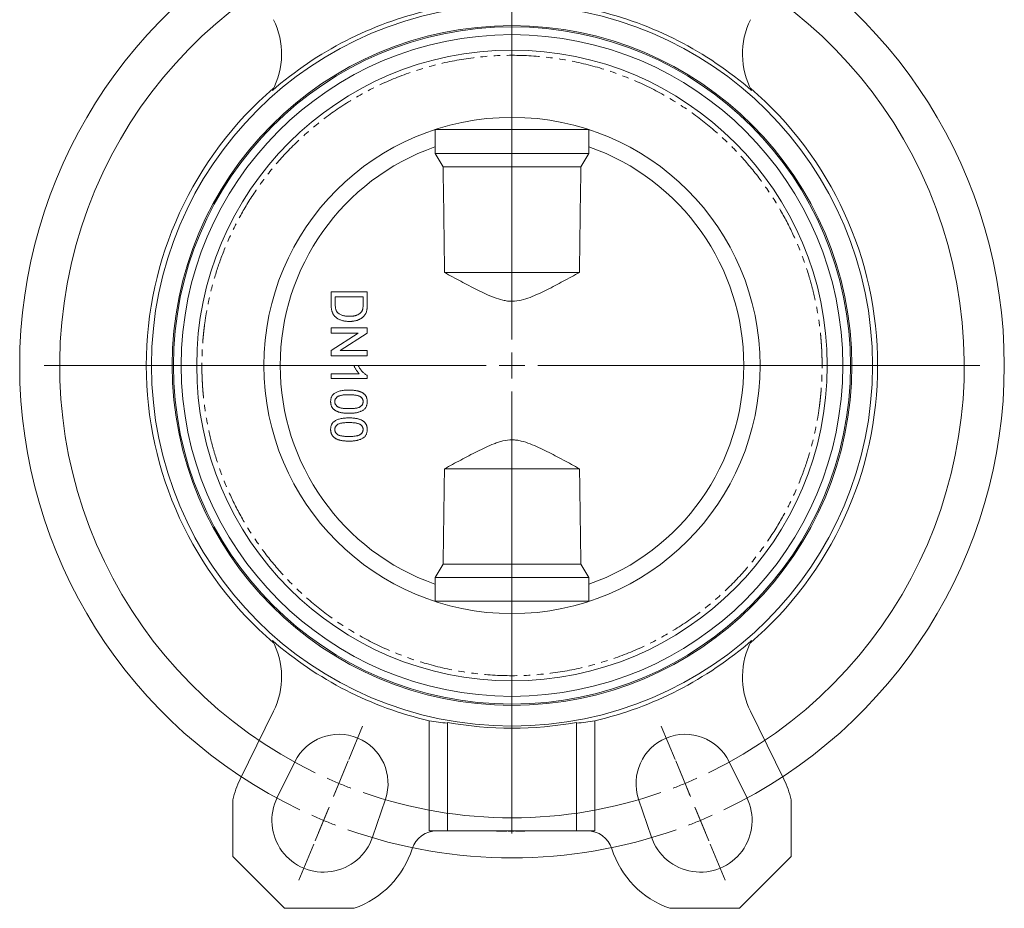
# Model space of a CAD drawing. Header units: millimetres. Extents: x 7 to 423, y -121 to 502.
# Tile 5 of 10: x 7 to 198, y 132 to 304. Entities that reach past the tile are written whole.
import ezdxf

# ---------------------------------------------------------------- set-up
doc = ezdxf.new("R2010")
doc.units = ezdxf.units.MM
doc.linetypes.add('PHANTOM', pattern=[12.7, 6.35, -1.27, 1.27, -1.27, 1.27, -1.27])

# ---------------------------------------------------------------- blocks, each defined once
blk = doc.blocks.new('SW_CENTERMARKSYMBOL_3')
at = {"color": 0, "linetype": 'Continuous', "lineweight": 0}
for p, q in [((-1.91, 4.62), (-4.78, 11.55)), ((74.81, 4.62), (77.68, 11.55)), ((0, 0), (-0.96, 2.31)), ((36.45, -83), (36.45, 2.5)), ((72.9, 0), (73.86, 2.31)), ((0, 0), (0.96, -2.31)), ((72.9, 0), (71.94, -2.31)), ((1.91, -4.62), (4.78, -11.55)), ((70.99, -4.62), (68.12, -11.55)), ((36.45, -88), (36.45, -85.5)), ((31.45, -88), (-54.05, -88)), ((36.45, -88), (33.95, -88)), ((36.45, -88), (36.45, -90.5)), ((36.45, -88), (38.95, -88)), ((41.45, -88), (126.95, -88)), ((36.45, -93), (36.45, -178.5)), ((4.88, -164.22), (7.56, -157.75)), ((68.02, -164.22), (65.34, -157.75)), ((1.91, -171.38), (4.78, -164.45)), ((70.99, -171.38), (68.12, -164.45)), ((2.97, -168.84), (3.92, -166.53)), ((69.94, -168.84), (68.98, -166.53)), ((2.97, -168.84), (2.01, -171.15)), ((69.94, -168.84), (70.89, -171.15)), ((1.05, -173.46), (-1.63, -179.93)), ((0, -176), (0.96, -173.69)), ((71.85, -173.46), (74.53, -179.93)), ((72.9, -176), (71.94, -173.69)), ((0, -176), (-0.96, -178.31)), ((72.9, -176), (73.86, -178.31)), ((-1.91, -180.62), (-4.78, -187.55)), ((74.81, -180.62), (77.68, -187.55))]:
    blk.add_line(p, q, dxfattribs=at)
for radius, start, end in [(95.25, 70.5077, 109.4923), (95.25, 110.9962, 112.5), (95.25, 67.5, 69.0038), (87.5, 295.774, 244.226), (95.25, 112.5, 114.0038), (95.25, 65.9962, 67.5), (95.25, 115.5077, 244.4923), (95.25, 295.5077, 64.4923), (87.5, 245.863, 247.5), (87.5, 247.5, 249.137), (87.5, 290.863, 292.5), (87.5, 292.5, 294.137), (87.5, 250.774, 289.226), (95.25, 245.9962, 247.5), (95.25, 292.5, 294.0038), (95.25, 247.5, 249.0038), (95.25, 290.9962, 292.5), (95.25, 250.5077, 289.4923)]:
    blk.add_arc((36.45, -88), radius, start, end, dxfattribs=at)

msp = doc.modelspace()

# ---------------------------------------------------------------- linework, layer by layer
at = {"color": 7, "linetype": 'Continuous', "lineweight": 15}
for p, q in [((117.42, 282.71), (87.55, 282.71)), ((87.59, 279.39), (87.59, 282.72)), ((117.38, 282.72), (117.38, 279.39)), ((87.59, 279.39), (87.6, 278.09)), ((117.37, 278.09), (117.38, 279.39)), ((67.48, 248.85), (67.48, 251.36)), ((67.48, 251.36), (74.48, 251.36)), ((68.29, 250.37), (73.68, 250.37)), ((68.29, 250.37), (68.29, 248.93)), ((73.68, 248.95), (73.68, 250.37)), ((74.48, 251.36), (74.48, 248.97)), ((67.48, 243.37), (67.48, 244.36)), ((67.48, 244.36), (74.48, 244.36)), ((74.48, 244.36), (74.48, 243.32)), ((67.48, 240.02), (72.71, 243.37)), ((72.71, 243.37), (67.48, 243.37)), ((74.48, 243.32), (69.26, 239.96)), ((67.48, 238.97), (67.48, 240.02)), ((74.48, 238.97), (67.48, 238.97)), ((69.26, 239.96), (74.48, 239.96)), ((74.48, 239.96), (74.48, 238.97)), ((71.91, 237.09), (72.73, 237.09)), ((67.48, 235.47), (67.48, 234.58)), ((67.48, 235.47), (72.94, 235.47)), ((74.48, 234.58), (67.48, 234.58)), ((74.48, 234.58), (74.48, 235.15)), ((87.59, 194.79), (87.6, 196.09)), ((87.59, 191.46), (87.59, 194.79)), ((117.37, 196.09), (117.38, 194.79)), ((117.38, 194.79), (117.38, 191.46)), ((87.55, 191.47), (117.42, 191.47)), ((56.36, 170.2), (49.88, 157.04)), ((155.08, 157.04), (148.61, 170.2)), ((86.48, 147.09), (86.48, 168.37)), ((89.98, 147.09), (89.98, 168.04)), ((114.98, 147.09), (114.98, 168.04)), ((118.48, 147.09), (118.48, 168.37)), ((57.06, 153.51), (60.47, 160.44)), ((144.49, 160.44), (147.91, 153.51)), ((48.48, 153.09), (48.48, 142.09)), ((77.99, 153.19), (75.5, 145.87)), ((129.47, 145.87), (126.98, 153.19)), ((156.48, 142.09), (156.48, 153.09)), ((86.48, 147.09), (89.98, 147.09)), ((89.98, 147.09), (114.98, 147.09)), ((99.47, 146.99), (99.47, 147.09)), ((99.47, 146.99), (101.02, 146.99)), ((101.02, 146.99), (101.02, 147.09)), ((101.02, 146.99), (101.07, 146.99)), ((101.07, 146.99), (101.07, 147.09)), ((101.07, 146.99), (101.15, 146.99)), ((101.15, 146.99), (101.15, 147.09)), ((101.15, 146.99), (101.49, 146.99)), ((101.49, 146.99), (101.49, 147.09)), ((101.49, 146.99), (101.5, 146.99)), ((101.5, 146.99), (101.5, 147.09)), ((101.75, 146.99), (101.75, 147.09)), ((101.75, 146.99), (102.9, 146.99)), ((102.9, 146.99), (102.9, 147.09)), ((102.9, 146.99), (102.91, 146.99)), ((102.91, 146.99), (102.91, 147.09)), ((103.19, 146.99), (103.19, 147.09)), ((103.19, 146.99), (103.46, 146.99)), ((103.46, 146.99), (103.46, 147.09)), ((103.47, 146.99), (103.47, 147.09)), ((103.47, 146.99), (103.73, 146.99)), ((103.73, 146.99), (103.73, 147.09)), ((103.73, 146.99), (104.95, 146.99)), ((104.95, 146.99), (104.95, 147.09)), ((104.95, 146.99), (104.97, 146.99)), ((104.97, 146.99), (104.97, 147.09)), ((105.14, 146.99), (105.14, 147.09)), ((114.98, 147.09), (118.48, 147.09)), ((48.48, 142.09), (58.48, 132.09)), ((146.48, 132.09), (156.48, 142.09)), ((58.48, 132.09), (71.95, 132.09)), ((133.02, 132.09), (146.48, 132.09))]:
    msp.add_line(p, q, dxfattribs=at)
at = {"color": 7, "linetype": 'Continuous', "lineweight": 15, "flags": 128}
for points in [[(117.37, 278.09), (116.94, 278.09), (116.21, 278.09), (115.2, 278.09), (113.92, 278.09), (112.41, 278.09), (110.68, 278.09), (108.79, 278.09), (106.76, 278.09), (104.64, 278.09), (102.48, 278.09), (100.32, 278.09), (98.21, 278.09), (96.18, 278.09), (94.28, 278.09), (92.56, 278.09), (91.04, 278.09), (89.77, 278.09), (88.75, 278.09), (88.03, 278.09), (87.6, 278.09)], [(115.81, 275.49), (115.31, 275.49), (114.5, 275.49), (113.39, 275.49), (112.01, 275.49), (110.4, 275.49), (108.6, 275.49), (106.65, 275.49), (104.59, 275.49), (102.48, 275.49), (100.38, 275.49), (98.32, 275.49), (96.37, 275.49), (94.56, 275.49), (92.95, 275.49), (91.58, 275.49), (90.47, 275.49), (89.66, 275.49), (89.16, 275.49)], [(115.54, 255.09), (114.85, 255.09), (113.87, 255.09), (112.62, 255.09), (111.13, 255.09), (109.43, 255.09), (107.57, 255.09), (105.58, 255.09), (103.52, 255.09), (101.44, 255.09), (99.38, 255.09), (97.4, 255.09), (95.54, 255.09), (93.84, 255.09), (92.35, 255.09), (91.1, 255.09), (90.12, 255.09), (89.43, 255.09)], [(89.41, 217.09), (90.09, 217.09), (91.06, 217.09), (92.31, 217.09), (93.8, 217.09), (95.51, 217.09), (97.38, 217.09), (99.37, 217.09), (101.44, 217.09), (103.53, 217.09), (105.6, 217.09), (107.59, 217.09), (109.46, 217.09), (111.16, 217.09), (112.66, 217.09), (113.91, 217.09), (114.88, 217.09), (115.56, 217.09)], [(89.16, 198.69), (89.66, 198.69), (90.47, 198.69), (91.58, 198.69), (92.95, 198.69), (94.56, 198.69), (96.37, 198.69), (98.32, 198.69), (100.38, 198.69), (102.48, 198.69), (104.59, 198.69), (106.65, 198.69), (108.6, 198.69), (110.4, 198.69), (112.01, 198.69), (113.39, 198.69), (114.5, 198.69), (115.31, 198.69), (115.81, 198.69)], [(87.6, 196.09), (88.03, 196.09), (88.75, 196.09), (89.77, 196.09), (91.04, 196.09), (92.56, 196.09), (94.28, 196.09), (96.18, 196.09), (98.21, 196.09), (100.32, 196.09), (102.48, 196.09), (104.64, 196.09), (106.76, 196.09), (108.79, 196.09), (110.68, 196.09), (112.41, 196.09), (113.92, 196.09), (115.2, 196.09), (116.21, 196.09), (116.94, 196.09), (117.37, 196.09)]]:
    msp.add_lwpolyline(points, dxfattribs=at)
at = {"color": 7, "linetype": 'Continuous', "lineweight": 15}
for radius in [69.75, 65.75, 65.5, 48]:
    msp.add_circle((102.48, 237.09), radius, dxfattribs=at)
for centre, radius, start, end in [((102.48, 237.09), 70.56, 103.107, 131.0785), ((102.48, 237.09), 70.56, 48.9215, 76.893), ((42.9, 297.36), 15, 331.8238, 26.1991), ((162.07, 297.36), 15, 153.8009, 208.1762), ((102.48, 237.09), 64, 360, 180), ((102.48, 237.09), 61, 0, 180), ((102.48, 237.09), 70.75, 130.6874, 229.3126), ((102.48, 237.09), 70.75, 310.6874, 49.3126), ((102.48, 237.09), 44.85, 109.4002, 250.5998), ((102.48, 237.09), 44.85, 289.4002, 70.5998), ((102.48, 237.09), 64, 180, 360), ((102.48, 237.09), 61, 180, 0), ((102.48, 237.09), 70.56, 228.9215, 256.893), ((42.9, 176.82), 15, 333.8009, 28.1762), ((102.48, 237.09), 70.56, 283.107, 311.0785), ((162.07, 176.82), 15, 151.8238, 206.1991), ((102.48, 237.09), 70.17, 259.7383, 280.2617), ((69, 156.25), 9.5, 341.1991, 153.8009), ((135.97, 156.25), 9.5, 26.1991, 198.8009), ((66.03, 149.09), 18, 153.8009, 167.1529), ((138.93, 149.09), 18, 12.8471, 26.1991), ((66.03, 149.09), 10, 153.8009, 341.1991), ((138.93, 149.09), 10, 198.8009, 26.1991), ((87.94, 142.09), 5, 90, 162.2798), ((117.03, 142.09), 5, 17.7202, 90), ((66.03, 149.09), 18, 289.1835, 342.2798), ((138.93, 149.09), 18, 197.7202, 250.8165)]:
    msp.add_arc(centre, radius, start, end, dxfattribs=at)
for centre, start_param, end_param in [((97.79, 237.09), 4.549695, 4.600324), ((107.18, 237.09), 4.824454, 4.875083)]:
    msp.add_ellipse(centre, major_axis=(69.8, 0), ratio=0.997735, start_param=start_param, end_param=end_param, dxfattribs=at)
at = {"color": 8, "linetype": 'PHANTOM', "lineweight": 0}
for points, knots in [([(162.48, 237.09), (162.48, 237.36), (162.48, 237.89), (162.46, 238.69), (162.44, 239.49), (162.4, 240.28), (162.35, 241.08), (162.29, 241.88), (162.23, 242.67), (162.15, 243.47), (162.06, 244.26), (161.9, 245.51), (161.64, 247.22), (161.22, 249.42), (160.71, 251.65), (159.87, 254.74), (158.54, 258.69), (156.44, 263.51), (153.78, 268.38), (150.5, 273.23), (146.56, 277.96), (141.95, 282.44), (136.65, 286.57), (130.72, 290.19), (124.22, 293.17), (117.25, 295.4), (109.95, 296.78), (102.48, 297.25), (95.01, 296.78), (87.71, 295.4), (80.75, 293.17), (74.24, 290.19), (68.31, 286.57), (63.02, 282.44), (58.4, 277.96), (54.46, 273.23), (51.18, 268.38), (48.52, 263.51), (46.43, 258.69), (45.1, 254.74), (44.26, 251.65), (43.75, 249.42), (43.33, 247.22), (43.04, 245.34), (42.85, 243.73), (42.71, 242.41), (42.61, 241.08), (42.54, 239.75), (42.49, 238.42), (42.49, 237.53), (42.48, 237.09)], [0, 0, 0, 0, 0.004244, 0.008485, 0.012724, 0.016961, 0.021197, 0.025434, 0.029671, 0.03391, 0.038152, 0.042396, 0.054022, 0.06565, 0.078008, 0.090369, 0.11661, 0.144426, 0.173846, 0.204877, 0.237495, 0.271641, 0.307215, 0.344074, 0.38203, 0.420851, 0.460272, 0.5, 0.539728, 0.579149, 0.617971, 0.655926, 0.692785, 0.72836, 0.762506, 0.795124, 0.826155, 0.855575, 0.88339, 0.909631, 0.92199, 0.934351, 0.945976, 0.957604, 0.964676, 0.97174, 0.978802, 0.985863, 0.992928, 1, 1, 1, 1]), ([(38.48, 237.09), (38.48, 237.09), (38.52, 237.09), (38.67, 237.09), (38.78, 237.09), (39.08, 237.09), (39.26, 237.09), (39.62, 237.09), (39.81, 237.09), (40.16, 237.09), (40.34, 237.09), (40.71, 237.09), (40.89, 237.09), (41.18, 237.09), (41.3, 237.09), (41.45, 237.09), (41.48, 237.09), (41.48, 237.09)], [0, 0, 0, 0, 0.125, 0.125, 0.25, 0.25, 0.375, 0.375, 0.5, 0.5, 0.625, 0.625, 0.75, 0.75, 0.875, 0.875, 1, 1, 1, 1]), ([(42.48, 237.09), (42.37, 237.09), (42.24, 237.09), (41.99, 237.09), (41.87, 237.09), (41.68, 237.09), (41.6, 237.09), (41.5, 237.09), (41.48, 237.09), (41.48, 237.09)], [0, 0, 0, 0, 0.25, 0.25, 0.5, 0.5, 0.75, 0.75, 1, 1, 1, 1]), ([(42.48, 237.09), (42.48, 236.82), (42.49, 236.29), (42.5, 235.49), (42.53, 234.69), (42.57, 233.9), (42.61, 233.1), (42.67, 232.3), (42.74, 231.51), (42.82, 230.71), (42.91, 229.92), (43.07, 228.67), (43.33, 226.96), (43.75, 224.76), (44.26, 222.53), (45.1, 219.44), (46.43, 215.49), (48.52, 210.67), (51.18, 205.8), (54.46, 200.95), (58.4, 196.22), (63.02, 191.74), (68.31, 187.61), (74.24, 183.99), (80.75, 181.01), (87.71, 178.78), (95.01, 177.4), (102.48, 176.93), (109.95, 177.4), (117.25, 178.78), (124.22, 181.01), (130.72, 183.99), (136.65, 187.61), (141.95, 191.74), (146.56, 196.22), (150.5, 200.95), (153.78, 205.8), (156.44, 210.67), (158.54, 215.49), (159.87, 219.44), (160.71, 222.53), (161.22, 224.76), (161.64, 226.96), (161.92, 228.84), (162.12, 230.45), (162.25, 231.77), (162.36, 233.1), (162.43, 234.43), (162.48, 235.76), (162.48, 236.65), (162.48, 237.09)], [0, 0, 0, 0, 0.004244, 0.008485, 0.012724, 0.016961, 0.021197, 0.025434, 0.029671, 0.03391, 0.038152, 0.042396, 0.054022, 0.06565, 0.078008, 0.090369, 0.11661, 0.144426, 0.173846, 0.204877, 0.237495, 0.271641, 0.307215, 0.344074, 0.38203, 0.420851, 0.460272, 0.5, 0.539728, 0.579149, 0.617971, 0.655926, 0.692785, 0.72836, 0.762506, 0.795124, 0.826155, 0.855575, 0.88339, 0.909631, 0.92199, 0.934351, 0.945976, 0.957604, 0.964676, 0.97174, 0.978802, 0.985863, 0.992928, 1, 1, 1, 1]), ([(162.48, 237.09), (162.6, 237.09), (162.73, 237.09), (162.97, 237.09), (163.09, 237.09), (163.29, 237.09), (163.36, 237.09), (163.46, 237.09), (163.48, 237.09), (163.48, 237.09)], [0, 0, 0, 0, 0.25, 0.25, 0.5, 0.5, 0.75, 0.75, 1, 1, 1, 1]), ([(166.48, 237.09), (166.48, 237.09), (166.45, 237.09), (166.3, 237.09), (166.18, 237.09), (165.89, 237.09), (165.71, 237.09), (165.34, 237.09), (165.16, 237.09), (164.81, 237.09), (164.62, 237.09), (164.26, 237.09), (164.08, 237.09), (163.78, 237.09), (163.67, 237.09), (163.52, 237.09), (163.48, 237.09), (163.48, 237.09)], [0, 0, 0, 0, 0.125, 0.125, 0.25, 0.25, 0.375, 0.375, 0.5, 0.5, 0.625, 0.625, 0.75, 0.75, 0.875, 0.875, 1, 1, 1, 1])]:
    msp.add_open_spline(points, degree=3, knots=knots, dxfattribs=at)
at = {"color": 7, "linetype": 'Continuous', "lineweight": 15}
for points in [[(89.16, 275.49), (88.64, 276.36), (88.12, 277.22), (87.6, 278.09)], [(117.37, 278.09), (116.85, 277.22), (116.33, 276.36), (115.81, 275.49)], [(89.16, 275.49), (89.25, 268.7), (89.36, 261.9), (89.43, 255.09)], [(115.54, 255.09), (115.61, 261.9), (115.72, 268.7), (115.81, 275.49)], [(89.16, 198.69), (89.24, 204.81), (89.34, 210.95), (89.41, 217.09)], [(115.56, 217.09), (115.63, 210.95), (115.73, 204.81), (115.81, 198.69)], [(87.6, 196.09), (88.12, 196.96), (88.64, 197.82), (89.16, 198.69)], [(115.81, 198.69), (116.33, 197.82), (116.85, 196.96), (117.37, 196.09)]]:
    msp.add_open_spline(points, degree=3, dxfattribs=at)
for points, knots in [([(89.43, 255.09), (90.48, 254.51), (91.52, 253.94), (93.63, 252.82), (94.68, 252.26), (96.29, 251.47), (96.82, 251.21), (97.91, 250.71), (98.46, 250.47), (99.57, 250.05), (100.14, 249.86), (101.01, 249.66), (101.3, 249.6), (101.9, 249.52), (102.2, 249.5), (103.11, 249.51), (103.7, 249.59), (104.86, 249.87), (105.43, 250.06), (106.54, 250.49), (107.09, 250.73), (108.17, 251.22), (108.71, 251.48), (110.3, 252.27), (111.35, 252.83), (113.45, 253.95), (114.49, 254.52), (115.54, 255.09)], [0, 0, 0, 0, 0.125, 0.125, 0.25, 0.25, 0.3125, 0.3125, 0.375, 0.375, 0.4375, 0.4375, 0.46875, 0.46875, 0.5, 0.5, 0.5625, 0.5625, 0.625, 0.625, 0.6875, 0.6875, 0.75, 0.75, 0.875, 0.875, 1, 1, 1, 1]), ([(71.02, 245.62), (70.89, 245.62), (70.64, 245.62), (70.28, 245.66), (69.93, 245.71), (69.61, 245.8), (69.32, 245.89), (69.05, 246.01), (68.81, 246.13), (68.59, 246.27), (68.4, 246.42), (68.23, 246.57), (68.08, 246.74), (67.95, 246.9), (67.84, 247.09), (67.74, 247.29), (67.67, 247.51), (67.6, 247.74), (67.55, 247.99), (67.51, 248.26), (67.49, 248.55), (67.48, 248.75), (67.48, 248.85)], [0, 0, 0, 0, 0.0705383, 0.1372659, 0.2004735, 0.2605749, 0.3172061, 0.3701073, 0.4198085, 0.4662254, 0.5101188, 0.5520666, 0.5918489, 0.6303227, 0.6687022, 0.708693, 0.7506432, 0.7950334, 0.8419787, 0.8917639, 0.9442937, 1, 1, 1, 1]), ([(68.79, 247.28), (68.75, 247.32), (68.67, 247.4), (68.57, 247.54), (68.49, 247.7), (68.41, 247.89), (68.36, 248.1), (68.32, 248.34), (68.3, 248.62), (68.29, 248.82), (68.29, 248.93)], [0, 0, 0, 0, 0.0929166, 0.1907302, 0.2929595, 0.402638, 0.5238561, 0.6633308, 0.8220355, 1, 1, 1, 1]), ([(73.53, 247.8), (73.51, 247.76), (73.48, 247.67), (73.41, 247.55), (73.33, 247.44), (73.23, 247.33), (73.13, 247.23), (73.01, 247.13), (72.88, 247.04), (72.73, 246.95), (72.58, 246.86), (72.4, 246.8), (72.21, 246.74), (72.01, 246.69), (71.79, 246.65), (71.55, 246.62), (71.3, 246.61), (71.13, 246.6), (71.04, 246.6)], [0, 0, 0, 0, 0.045744, 0.0922, 0.139404, 0.188164, 0.238497, 0.290732, 0.345488, 0.403013, 0.462842, 0.52627, 0.593954, 0.665212, 0.741314, 0.822557, 0.908736, 1, 1, 1, 1]), ([(73.53, 247.8), (73.54, 247.83), (73.57, 247.9), (73.6, 248.01), (73.62, 248.13), (73.64, 248.27), (73.66, 248.42), (73.67, 248.59), (73.67, 248.77), (73.68, 248.89), (73.68, 248.95)], [0, 0, 0, 0, 0.087425, 0.185248, 0.292738, 0.411206, 0.541246, 0.682781, 0.836034, 1, 1, 1, 1]), ([(73.88, 246.71), (73.94, 246.78), (74.06, 246.93), (74.19, 247.18), (74.31, 247.44), (74.36, 247.63), (74.38, 247.73)], [0, 0, 0, 0, 0.242207, 0.487952, 0.738787, 1, 1, 1, 1]), ([(74.38, 247.73), (74.39, 247.77), (74.41, 247.84), (74.43, 247.97), (74.45, 248.11), (74.46, 248.26), (74.47, 248.42), (74.48, 248.59), (74.48, 248.77), (74.48, 248.9), (74.48, 248.97)], [0, 0, 0, 0, 0.092236, 0.194023, 0.305369, 0.425443, 0.554325, 0.693205, 0.842109, 1, 1, 1, 1]), ([(71.04, 246.6), (70.91, 246.6), (70.66, 246.61), (70.31, 246.64), (69.98, 246.7), (69.68, 246.77), (69.42, 246.87), (69.18, 246.99), (68.97, 247.12), (68.85, 247.22), (68.79, 247.28)], [0, 0, 0, 0, 0.159903, 0.30815, 0.444808, 0.572005, 0.689575, 0.799151, 0.902232, 1, 1, 1, 1]), ([(73.88, 246.71), (73.84, 246.67), (73.76, 246.58), (73.63, 246.45), (73.49, 246.34), (73.35, 246.23), (73.2, 246.13), (73.03, 246.04), (72.86, 245.96), (72.69, 245.89), (72.5, 245.82), (72.31, 245.77), (72.11, 245.72), (71.9, 245.68), (71.69, 245.65), (71.48, 245.63), (71.25, 245.62), (71.1, 245.62), (71.02, 245.62)], [0, 0, 0, 0, 0.056809, 0.113874, 0.170522, 0.227532, 0.285334, 0.343678, 0.403164, 0.464002, 0.525827, 0.589097, 0.653293, 0.719115, 0.786763, 0.855798, 0.926841, 1, 1, 1, 1]), ([(72.94, 235.47), (72.89, 235.53), (72.78, 235.63), (72.64, 235.82), (72.49, 236.02), (72.35, 236.24), (72.21, 236.46), (72.09, 236.68), (71.99, 236.89), (71.93, 237.02), (71.91, 237.09)], [0, 0, 0, 0, 0.111668, 0.232091, 0.362738, 0.501941, 0.641531, 0.771102, 0.890164, 1, 1, 1, 1]), ([(72.73, 237.09), (72.79, 236.98), (72.91, 236.76), (73.1, 236.44), (73.31, 236.15), (73.54, 235.89), (73.78, 235.65), (74.02, 235.45), (74.25, 235.28), (74.41, 235.2), (74.48, 235.15)], [0, 0, 0, 0, 0.142657, 0.281169, 0.416977, 0.550852, 0.678364, 0.795032, 0.901998, 1, 1, 1, 1]), ([(67.39, 230.09), (67.4, 230.17), (67.4, 230.33), (67.43, 230.56), (67.49, 230.78), (67.56, 230.98), (67.65, 231.17), (67.77, 231.34), (67.91, 231.51), (68.01, 231.61), (68.07, 231.65)], [0, 0, 0, 0, 0.137903, 0.268873, 0.395178, 0.517089, 0.636743, 0.756222, 0.876628, 1, 1, 1, 1]), ([(68.07, 231.65), (68.15, 231.71), (68.31, 231.82), (68.59, 231.96), (68.9, 232.08), (69.25, 232.17), (69.62, 232.24), (70.03, 232.3), (70.47, 232.33), (70.78, 232.33), (70.94, 232.33)], [0, 0, 0, 0, 0.097421, 0.200886, 0.311172, 0.429798, 0.55774, 0.694715, 0.84213, 1, 1, 1, 1]), ([(68.2, 230.09), (68.2, 230.14), (68.21, 230.23), (68.23, 230.36), (68.27, 230.49), (68.33, 230.62), (68.41, 230.73), (68.5, 230.85), (68.6, 230.95), (68.73, 231.05), (68.88, 231.15), (69.07, 231.22), (69.29, 231.29), (69.55, 231.34), (69.85, 231.39), (70.18, 231.42), (70.55, 231.43), (70.8, 231.44), (70.94, 231.44)], [0, 0, 0, 0, 0.040773, 0.080851, 0.120114, 0.160024, 0.200507, 0.242303, 0.286488, 0.332651, 0.383767, 0.443091, 0.510974, 0.588295, 0.675908, 0.773346, 0.881594, 1, 1, 1, 1]), ([(70.94, 232.33), (71.04, 232.33), (71.23, 232.33), (71.52, 232.32), (71.79, 232.3), (72.05, 232.27), (72.29, 232.24), (72.52, 232.19), (72.74, 232.14), (72.94, 232.09), (73.13, 232.02), (73.3, 231.95), (73.46, 231.86), (73.62, 231.78), (73.75, 231.67), (73.88, 231.57), (74, 231.46), (74.1, 231.34), (74.19, 231.21), (74.27, 231.07), (74.34, 230.93), (74.39, 230.78), (74.43, 230.62), (74.46, 230.45), (74.48, 230.27), (74.48, 230.15), (74.48, 230.09)], [0, 0, 0, 0, 0.0631131, 0.123612, 0.1809699, 0.2352565, 0.2870946, 0.3360236, 0.3823743, 0.4263251, 0.4682008, 0.5082389, 0.5466168, 0.5834877, 0.6190024, 0.6535903, 0.6871627, 0.7204281, 0.7532354, 0.7862647, 0.8195078, 0.8535484, 0.8883106, 0.9239975, 0.9613511, 1, 1, 1, 1]), ([(70.94, 231.44), (71.07, 231.43), (71.32, 231.43), (71.69, 231.41), (72.02, 231.38), (72.32, 231.34), (72.58, 231.28), (72.82, 231.21), (73.02, 231.13), (73.14, 231.06), (73.2, 231.03)], [0, 0, 0, 0, 0.1704642, 0.3271978, 0.4705092, 0.6006001, 0.7174864, 0.822846, 0.9161119, 1, 1, 1, 1]), ([(73.68, 230.1), (73.67, 230.15), (73.67, 230.24), (73.65, 230.37), (73.61, 230.5), (73.56, 230.62), (73.49, 230.73), (73.41, 230.84), (73.31, 230.94), (73.23, 231), (73.2, 231.03)], [0, 0, 0, 0, 0.127665, 0.251739, 0.372753, 0.492147, 0.61407, 0.737197, 0.865607, 1, 1, 1, 1]), ([(70.94, 227.85), (70.84, 227.85), (70.64, 227.85), (70.36, 227.86), (70.09, 227.88), (69.83, 227.91), (69.59, 227.94), (69.36, 227.98), (69.14, 228.03), (68.94, 228.09), (68.76, 228.16), (68.58, 228.23), (68.42, 228.31), (68.27, 228.4), (68.13, 228.5), (68, 228.6), (67.88, 228.72), (67.78, 228.84), (67.69, 228.97), (67.61, 229.1), (67.54, 229.25), (67.49, 229.4), (67.45, 229.56), (67.42, 229.73), (67.4, 229.91), (67.39, 230.03), (67.39, 230.09)], [0, 0, 0, 0, 0.062872, 0.122832, 0.17965, 0.233952, 0.285542, 0.334512, 0.380903, 0.424808, 0.466441, 0.506514, 0.545055, 0.581854, 0.61747, 0.652087, 0.685899, 0.719192, 0.752198, 0.785256, 0.818671, 0.852838, 0.88763, 0.923638, 0.961023, 1, 1, 1, 1]), ([(70.94, 228.74), (70.8, 228.74), (70.55, 228.75), (70.18, 228.76), (69.85, 228.79), (69.55, 228.84), (69.29, 228.89), (69.07, 228.96), (68.88, 229.03), (68.73, 229.13), (68.6, 229.23), (68.5, 229.33), (68.4, 229.45), (68.33, 229.56), (68.27, 229.69), (68.23, 229.82), (68.21, 229.95), (68.2, 230.04), (68.2, 230.09)], [0, 0, 0, 0, 0.118432, 0.226295, 0.323755, 0.41098, 0.488319, 0.556611, 0.615569, 0.667048, 0.713541, 0.757735, 0.79954, 0.839813, 0.879732, 0.91913, 0.959218, 1, 1, 1, 1]), ([(73.68, 230.1), (73.67, 230.05), (73.67, 229.95), (73.64, 229.81), (73.6, 229.68), (73.54, 229.55), (73.47, 229.43), (73.37, 229.32), (73.26, 229.22), (73.13, 229.11), (72.97, 229.02), (72.78, 228.95), (72.56, 228.89), (72.3, 228.83), (72.01, 228.79), (71.68, 228.76), (71.32, 228.75), (71.07, 228.74), (70.94, 228.74)], [0, 0, 0, 0, 0.043121, 0.084377, 0.125224, 0.166121, 0.207409, 0.24988, 0.294247, 0.341319, 0.392938, 0.452327, 0.519798, 0.596832, 0.682939, 0.778449, 0.884366, 1, 1, 1, 1]), ([(74.48, 230.09), (74.48, 230), (74.48, 229.82), (74.43, 229.57), (74.36, 229.32), (74.26, 229.09), (74.14, 228.89), (73.99, 228.7), (73.81, 228.54), (73.61, 228.4), (73.38, 228.28), (73.14, 228.18), (72.87, 228.08), (72.62, 228.01), (72.42, 227.96), (72.24, 227.93), (72.06, 227.9), (71.86, 227.89), (71.65, 227.87), (71.42, 227.86), (71.18, 227.85), (71.02, 227.85), (70.94, 227.85)], [0, 0, 0, 0, 0.056725, 0.111439, 0.164371, 0.21644, 0.267394, 0.317343, 0.367257, 0.418163, 0.471358, 0.52792, 0.588017, 0.652172, 0.686383, 0.72325, 0.762597, 0.804726, 0.849443, 0.896709, 0.946889, 1, 1, 1, 1]), ([(68.07, 226.27), (68.15, 226.32), (68.31, 226.44), (68.59, 226.57), (68.9, 226.69), (69.25, 226.79), (69.62, 226.86), (70.03, 226.91), (70.47, 226.94), (70.78, 226.95), (70.94, 226.95)], [0, 0, 0, 0, 0.097421, 0.200886, 0.311172, 0.429798, 0.55774, 0.694715, 0.84213, 1, 1, 1, 1]), ([(70.94, 226.95), (71.04, 226.95), (71.23, 226.95), (71.52, 226.94), (71.79, 226.92), (72.05, 226.89), (72.29, 226.85), (72.52, 226.81), (72.74, 226.76), (72.94, 226.7), (73.13, 226.64), (73.3, 226.56), (73.46, 226.48), (73.62, 226.39), (73.75, 226.29), (73.88, 226.19), (74, 226.07), (74.1, 225.95), (74.19, 225.83), (74.27, 225.69), (74.34, 225.55), (74.39, 225.39), (74.43, 225.23), (74.46, 225.06), (74.48, 224.89), (74.48, 224.77), (74.48, 224.71)], [0, 0, 0, 0, 0.0631131, 0.123612, 0.1809699, 0.2352565, 0.2870946, 0.3360236, 0.3823743, 0.4263251, 0.4682008, 0.5082389, 0.5466168, 0.5834877, 0.6190024, 0.6535903, 0.6871627, 0.7204281, 0.7532354, 0.7862647, 0.8195078, 0.8535484, 0.8883106, 0.9239975, 0.9613511, 1, 1, 1, 1]), ([(67.39, 224.71), (67.4, 224.79), (67.4, 224.94), (67.43, 225.17), (67.49, 225.39), (67.56, 225.6), (67.65, 225.78), (67.77, 225.96), (67.91, 226.13), (68.01, 226.22), (68.07, 226.27)], [0, 0, 0, 0, 0.137903, 0.268873, 0.395178, 0.517089, 0.636743, 0.756222, 0.876628, 1, 1, 1, 1]), ([(68.2, 224.71), (68.2, 224.75), (68.21, 224.84), (68.23, 224.98), (68.27, 225.11), (68.33, 225.23), (68.41, 225.35), (68.5, 225.46), (68.6, 225.57), (68.73, 225.67), (68.88, 225.76), (69.07, 225.84), (69.29, 225.91), (69.55, 225.96), (69.85, 226), (70.18, 226.03), (70.55, 226.05), (70.8, 226.05), (70.94, 226.05)], [0, 0, 0, 0, 0.040773, 0.080851, 0.120114, 0.160024, 0.200507, 0.242303, 0.286488, 0.332651, 0.383767, 0.443091, 0.510974, 0.588295, 0.675908, 0.773346, 0.881594, 1, 1, 1, 1]), ([(70.94, 226.05), (71.07, 226.05), (71.32, 226.05), (71.69, 226.03), (72.02, 226), (72.32, 225.96), (72.58, 225.9), (72.82, 225.83), (73.02, 225.75), (73.14, 225.68), (73.2, 225.65)], [0, 0, 0, 0, 0.1704642, 0.3271978, 0.4705092, 0.6006001, 0.7174864, 0.822846, 0.9161119, 1, 1, 1, 1]), ([(73.68, 224.72), (73.67, 224.76), (73.67, 224.85), (73.65, 224.99), (73.61, 225.11), (73.56, 225.23), (73.49, 225.35), (73.41, 225.46), (73.31, 225.56), (73.23, 225.62), (73.2, 225.65)], [0, 0, 0, 0, 0.127665, 0.251739, 0.372753, 0.492147, 0.61407, 0.737197, 0.865607, 1, 1, 1, 1]), ([(70.94, 222.46), (70.84, 222.46), (70.64, 222.46), (70.36, 222.48), (70.09, 222.5), (69.83, 222.52), (69.59, 222.56), (69.36, 222.6), (69.14, 222.65), (68.94, 222.71), (68.76, 222.77), (68.58, 222.85), (68.42, 222.93), (68.27, 223.02), (68.13, 223.12), (68, 223.22), (67.88, 223.33), (67.78, 223.45), (67.69, 223.58), (67.61, 223.72), (67.54, 223.86), (67.49, 224.02), (67.45, 224.18), (67.42, 224.35), (67.4, 224.52), (67.39, 224.64), (67.39, 224.71)], [0, 0, 0, 0, 0.062872, 0.122832, 0.17965, 0.233952, 0.285542, 0.334512, 0.380903, 0.424808, 0.466441, 0.506514, 0.545055, 0.581854, 0.61747, 0.652087, 0.685899, 0.719192, 0.752198, 0.785256, 0.818671, 0.852838, 0.88763, 0.923638, 0.961023, 1, 1, 1, 1]), ([(70.94, 223.36), (70.8, 223.36), (70.55, 223.36), (70.18, 223.38), (69.85, 223.41), (69.55, 223.45), (69.29, 223.5), (69.07, 223.57), (68.88, 223.65), (68.73, 223.74), (68.6, 223.84), (68.5, 223.95), (68.4, 224.06), (68.33, 224.18), (68.27, 224.3), (68.23, 224.43), (68.21, 224.57), (68.2, 224.66), (68.2, 224.71)], [0, 0, 0, 0, 0.118432, 0.226295, 0.323755, 0.41098, 0.488319, 0.556611, 0.615569, 0.667048, 0.713541, 0.757735, 0.79954, 0.839813, 0.879732, 0.91913, 0.959218, 1, 1, 1, 1]), ([(73.68, 224.72), (73.67, 224.67), (73.67, 224.57), (73.64, 224.43), (73.6, 224.29), (73.54, 224.17), (73.47, 224.05), (73.37, 223.94), (73.26, 223.83), (73.13, 223.73), (72.97, 223.64), (72.78, 223.56), (72.56, 223.5), (72.3, 223.45), (72.01, 223.41), (71.68, 223.38), (71.32, 223.36), (71.07, 223.36), (70.94, 223.36)], [0, 0, 0, 0, 0.043121, 0.084377, 0.125224, 0.166121, 0.207409, 0.24988, 0.294247, 0.341319, 0.392938, 0.452327, 0.519798, 0.596832, 0.682939, 0.778449, 0.884366, 1, 1, 1, 1]), ([(74.48, 224.71), (74.48, 224.62), (74.48, 224.44), (74.43, 224.18), (74.36, 223.94), (74.26, 223.71), (74.14, 223.5), (73.99, 223.31), (73.81, 223.15), (73.61, 223.02), (73.38, 222.9), (73.14, 222.79), (72.87, 222.7), (72.62, 222.63), (72.42, 222.58), (72.24, 222.55), (72.06, 222.52), (71.86, 222.5), (71.65, 222.48), (71.42, 222.47), (71.18, 222.46), (71.02, 222.46), (70.94, 222.46)], [0, 0, 0, 0, 0.056725, 0.111439, 0.164371, 0.21644, 0.267394, 0.317343, 0.367257, 0.418163, 0.471358, 0.52792, 0.588017, 0.652172, 0.686383, 0.72325, 0.762597, 0.804726, 0.849443, 0.896709, 0.946889, 1, 1, 1, 1]), ([(89.41, 217.09), (90.46, 217.67), (91.51, 218.24), (93.62, 219.37), (94.67, 219.93), (96.28, 220.73), (96.82, 220.99), (97.91, 221.49), (98.46, 221.73), (99.29, 222.05), (99.57, 222.15), (100.15, 222.34), (100.43, 222.42), (101.31, 222.63), (101.9, 222.71), (102.79, 222.71), (103.1, 222.69), (103.69, 222.61), (103.98, 222.55), (104.85, 222.34), (105.42, 222.15), (106.54, 221.72), (107.09, 221.48), (108.17, 220.98), (108.71, 220.72), (110.31, 219.92), (111.37, 219.36), (113.47, 218.24), (114.51, 217.67), (115.56, 217.09)], [0, 0, 0, 0, 0.125, 0.125, 0.25, 0.25, 0.3125, 0.3125, 0.375, 0.375, 0.40625, 0.40625, 0.4375, 0.4375, 0.5, 0.5, 0.53125, 0.53125, 0.5625, 0.5625, 0.625, 0.625, 0.6875, 0.6875, 0.75, 0.75, 0.875, 0.875, 1, 1, 1, 1])]:
    msp.add_open_spline(points, degree=3, knots=knots, dxfattribs=at)

# ---------------------------------------------------------------- block references
at = {"color": 7, "linetype": 'Continuous', "lineweight": 0}
msp.add_blockref('SW_CENTERMARKSYMBOL_3', (66.03, 325.09), dxfattribs=at)

doc.saveas('drawing.dxf')
